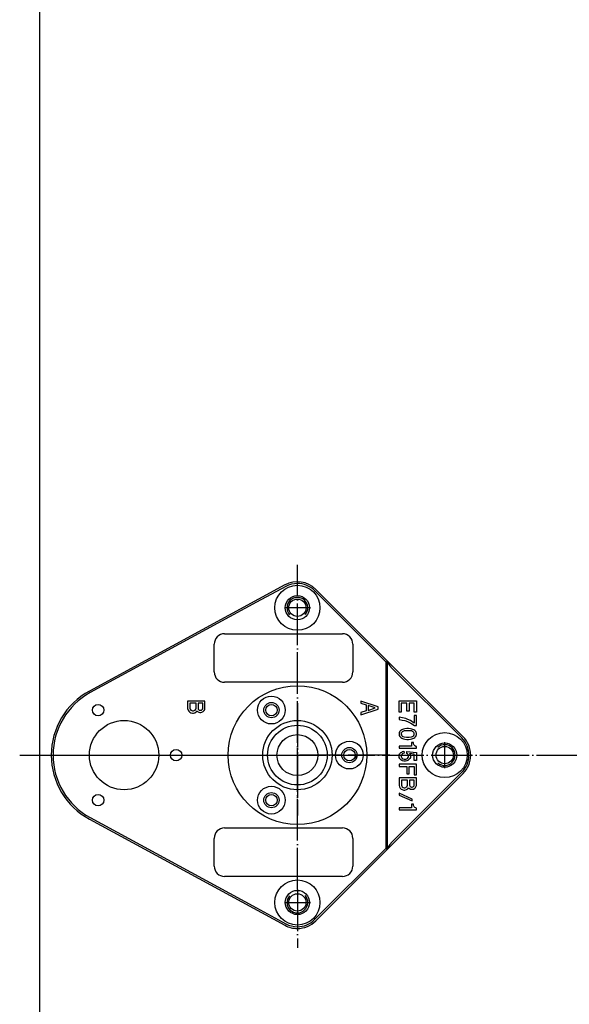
# Model space of a CAD drawing. Extents: x -1763 to 4575, y -3429 to 1051.
# Tile 144 of 193: x 2229 to 2387, y -1794 to -1510. Entities that reach past the tile are written whole.
import ezdxf

# ---------------------------------------------------------------- set-up
doc = ezdxf.new("R2010")
doc.units = 0
doc.linetypes.add('DOT_CENTER', pattern=[14, 12, -1, 0, -1])
doc.layers.add('1', color=7, linetype='CONTINUOUS')

# ---------------------------------------------------------------- blocks, each defined once
blk = doc.blocks.new('PIN__470', base_point=(2289.06, -1741.88))
at = {"layer": '1', "color": 4, "linetype": 'CONTINUOUS'}
for centre, radius in [((2309.06, -1721.88), 20), ((2301.56, -1708.89), 4), ((2301.56, -1708.89), 2.2), ((2309.06, -1721.88), 10), ((2309.06, -1721.88), 8.6), ((2309.06, -1721.88), 5.9), ((2324.06, -1721.88), 4), ((2324.06, -1721.88), 2.2), ((2301.56, -1734.87), 4), ((2301.56, -1734.87), 2.2)]:
    blk.add_circle(centre, radius, dxfattribs=at)
blk = doc.blocks.new('E7015-23250__471', base_point=(2232.92, -2707.76))
at = {"layer": '1', "color": 6, "linetype": 'CONTINUOUS'}
for p, q in [((2305.48, -1672.79), (2249.04, -1703.42)), ((2305.72, -1673.23), (2297.3, -1677.8)), ((2314.01, -1674.43), (2334.56, -1694.98)), ((2314.36, -1674.08), (2335.06, -1694.77)), ((2297.3, -1677.8), (2249.28, -1703.86)), ((2288.06, -1686.88), (2322.06, -1686.88)), ((2285.06, -1697.88), (2285.06, -1689.88)), ((2325.06, -1689.88), (2325.06, -1697.88)), ((2334.56, -1694.98), (2335.06, -1694.77)), ((2334.56, -1694.98), (2334.56, -1748.78)), ((2335.06, -1694.77), (2356.86, -1716.58)), ((2335.06, -1748.99), (2335.06, -1694.77)), ((2336.06, -1696.48), (2356.51, -1716.93)), ((2322.06, -1700.88), (2288.06, -1700.88)), ((2282.39, -1706.28), (2277.39, -1706.28)), ((2277.39, -1706.28), (2277.39, -1708.42)), ((2282.39, -1708.42), (2282.39, -1706.28)), ((2332.39, -1707.91), (2327.39, -1706.28)), ((2327.39, -1706.28), (2327.39, -1706.9)), ((2338.39, -1709.51), (2338.39, -1706.25)), ((2338.39, -1706.25), (2343.39, -1706.25)), ((2343.39, -1706.25), (2343.39, -1709.45)), ((2277.39, -1708.42), (2277.51, -1708.87)), ((2277.51, -1708.87), (2277.7, -1709.2)), ((2277.7, -1709.2), (2278.01, -1709.49)), ((2278.01, -1709.49), (2278.32, -1709.65)), ((2279.82, -1706.9), (2278.07, -1706.9)), ((2278.07, -1706.9), (2278.07, -1708.36)), ((2278.07, -1708.36), (2278.14, -1708.64)), ((2278.14, -1708.64), (2278.32, -1708.87)), ((2278.32, -1708.87), (2278.57, -1709.04)), ((2278.57, -1709.04), (2278.82, -1709.09)), ((2278.82, -1709.09), (2279.07, -1709.09)), ((2279.07, -1709.09), (2279.32, -1709.04)), ((2279.32, -1709.04), (2279.57, -1708.87)), ((2279.51, -1709.65), (2279.89, -1709.43)), ((2279.57, -1708.87), (2279.76, -1708.64)), ((2279.76, -1708.64), (2279.82, -1708.36)), ((2279.82, -1708.36), (2279.82, -1706.9)), ((2279.89, -1709.43), (2280.14, -1709.15)), ((2280.14, -1709.15), (2280.26, -1709.26)), ((2280.26, -1709.26), (2280.64, -1709.49)), ((2281.76, -1706.9), (2280.39, -1706.9)), ((2280.39, -1706.9), (2280.39, -1708.36)), ((2280.39, -1708.36), (2280.45, -1708.59)), ((2280.45, -1708.59), (2280.57, -1708.75)), ((2280.57, -1708.75), (2280.76, -1708.87)), ((2280.64, -1709.49), (2280.95, -1709.54)), ((2280.76, -1708.87), (2280.95, -1708.92)), ((2280.95, -1708.92), (2281.2, -1708.92)), ((2280.95, -1709.54), (2281.2, -1709.54)), ((2281.2, -1708.92), (2281.39, -1708.87)), ((2281.2, -1709.54), (2281.51, -1709.49)), ((2281.39, -1708.87), (2281.57, -1708.75)), ((2281.51, -1709.49), (2281.89, -1709.26)), ((2281.57, -1708.75), (2281.7, -1708.59)), ((2281.7, -1708.59), (2281.76, -1708.36)), ((2281.76, -1708.36), (2281.76, -1706.9)), ((2281.89, -1709.26), (2282.14, -1709.04)), ((2282.14, -1709.04), (2282.32, -1708.7)), ((2282.32, -1708.7), (2282.39, -1708.42)), ((2327.39, -1706.9), (2328.89, -1707.4)), ((2327.39, -1710.22), (2332.39, -1708.59)), ((2328.89, -1709.09), (2327.39, -1709.6)), ((2328.89, -1707.4), (2328.89, -1709.09)), ((2331.51, -1708.25), (2329.51, -1707.57)), ((2329.51, -1707.57), (2329.51, -1708.98)), ((2329.51, -1708.98), (2331.51, -1708.25)), ((2332.39, -1708.59), (2332.39, -1707.91)), ((2339.01, -1709.51), (2338.39, -1709.51)), ((2340.64, -1706.86), (2339.01, -1706.86)), ((2339.01, -1706.86), (2339.01, -1709.51)), ((2340.64, -1709.23), (2340.64, -1706.86)), ((2341.26, -1709.23), (2340.64, -1709.23)), ((2342.76, -1706.86), (2341.26, -1706.86)), ((2341.26, -1706.86), (2341.26, -1709.23)), ((2342.76, -1709.45), (2342.76, -1706.86)), ((2343.39, -1709.45), (2342.76, -1709.45)), ((2278.32, -1709.65), (2278.76, -1709.77)), ((2278.76, -1709.77), (2279.07, -1709.77)), ((2279.07, -1709.77), (2279.51, -1709.65)), ((2327.39, -1709.6), (2327.39, -1710.22)), ((2339.39, -1711.08), (2338.39, -1710.97)), ((2338.39, -1710.97), (2338.39, -1711.65)), ((2338.39, -1711.65), (2339.32, -1711.76)), ((2339.32, -1711.76), (2340.07, -1711.93)), ((2340.32, -1711.36), (2339.39, -1711.08)), ((2340.07, -1711.93), (2340.82, -1712.21)), ((2340.89, -1711.59), (2340.32, -1711.36)), ((2340.82, -1712.21), (2341.76, -1712.66)), ((2341.64, -1711.93), (2340.89, -1711.59)), ((2342.76, -1712.66), (2341.64, -1711.93)), ((2343.39, -1710.41), (2342.76, -1710.41)), ((2342.76, -1710.41), (2342.76, -1712.66)), ((2343.39, -1713.33), (2343.39, -1710.41)), ((2338.57, -1715.08), (2338.45, -1715.36)), ((2338.7, -1714.91), (2338.57, -1715.08)), ((2338.89, -1714.74), (2338.7, -1714.91)), ((2339.14, -1714.57), (2338.89, -1714.74)), ((2339.39, -1714.46), (2339.14, -1714.57)), ((2339.32, -1715.13), (2339.14, -1715.36)), ((2339.51, -1715.02), (2339.32, -1715.13)), ((2339.7, -1714.35), (2339.39, -1714.46)), ((2339.82, -1714.91), (2339.51, -1715.02)), ((2340.07, -1714.29), (2339.7, -1714.35)), ((2340.51, -1714.85), (2339.82, -1714.91)), ((2340.64, -1714.23), (2340.07, -1714.29)), ((2341.26, -1714.85), (2340.51, -1714.85)), ((2341.14, -1714.23), (2340.64, -1714.23)), ((2341.7, -1714.29), (2341.14, -1714.23)), ((2341.95, -1714.91), (2341.26, -1714.85)), ((2342.07, -1714.35), (2341.7, -1714.29)), ((2341.76, -1712.66), (2342.82, -1713.33)), ((2342.26, -1715.02), (2341.95, -1714.91)), ((2342.39, -1714.46), (2342.07, -1714.35)), ((2342.45, -1715.13), (2342.26, -1715.02)), ((2342.64, -1714.57), (2342.39, -1714.46)), ((2342.64, -1715.36), (2342.45, -1715.13)), ((2342.89, -1714.74), (2342.64, -1714.57)), ((2342.82, -1713.33), (2343.39, -1713.33)), ((2343.07, -1714.91), (2342.89, -1714.74)), ((2343.2, -1715.08), (2343.07, -1714.91)), ((2343.32, -1715.36), (2343.2, -1715.08)), ((2338.45, -1715.36), (2338.39, -1715.58)), ((2338.39, -1715.58), (2338.39, -1715.98)), ((2338.39, -1715.98), (2338.45, -1716.2)), ((2338.45, -1716.2), (2338.57, -1716.48)), ((2338.57, -1716.48), (2338.7, -1716.65)), ((2338.7, -1716.65), (2338.89, -1716.82)), ((2338.89, -1716.82), (2339.14, -1716.99)), ((2339.14, -1715.36), (2339.01, -1715.58)), ((2339.01, -1715.58), (2339.01, -1715.98)), ((2339.01, -1715.98), (2339.14, -1716.2)), ((2339.14, -1716.2), (2339.32, -1716.43)), ((2339.14, -1716.99), (2339.39, -1717.1)), ((2339.32, -1716.43), (2339.51, -1716.54)), ((2339.39, -1717.1), (2339.7, -1717.21)), ((2339.51, -1716.54), (2339.82, -1716.65)), ((2339.7, -1717.21), (2340.07, -1717.27)), ((2339.82, -1716.65), (2340.51, -1716.71)), ((2340.07, -1717.27), (2340.64, -1717.33)), ((2340.51, -1716.71), (2341.26, -1716.71)), ((2340.64, -1717.33), (2341.14, -1717.33)), ((2341.14, -1717.33), (2341.7, -1717.27)), ((2341.26, -1716.71), (2341.95, -1716.65)), ((2341.7, -1717.27), (2342.07, -1717.21)), ((2341.95, -1716.65), (2342.26, -1716.54)), ((2342.07, -1717.21), (2342.39, -1717.1)), ((2342.26, -1716.54), (2342.45, -1716.43)), ((2342.39, -1717.1), (2342.64, -1716.99)), ((2342.45, -1716.43), (2342.64, -1716.2)), ((2342.76, -1715.58), (2342.64, -1715.36)), ((2342.64, -1716.2), (2342.76, -1715.98)), ((2342.64, -1716.99), (2342.89, -1716.82)), ((2342.76, -1715.98), (2342.76, -1715.58)), ((2342.89, -1716.82), (2343.07, -1716.65)), ((2343.07, -1716.65), (2343.2, -1716.48)), ((2343.2, -1716.48), (2343.32, -1716.2)), ((2343.39, -1715.58), (2343.32, -1715.36)), ((2343.32, -1716.2), (2343.39, -1715.98)), ((2343.39, -1715.98), (2343.39, -1715.58)), ((2342.01, -1719.3), (2338.39, -1719.3)), ((2338.39, -1719.3), (2338.39, -1719.86)), ((2338.39, -1719.86), (2343.39, -1719.86)), ((2339.14, -1720.98), (2339.39, -1720.87)), ((2339.39, -1720.87), (2339.76, -1720.76)), ((2339.76, -1720.76), (2339.82, -1721.32)), ((2340.64, -1721.38), (2340.64, -1720.81)), ((2340.64, -1720.81), (2343.39, -1721.15)), ((2342.51, -1718.23), (2342.01, -1718.23)), ((2342.01, -1718.23), (2342.01, -1719.3)), ((2342.51, -1718.34), (2342.51, -1718.23)), ((2342.57, -1718.62), (2342.51, -1718.34)), ((2342.64, -1718.79), (2342.57, -1718.62)), ((2342.76, -1719.01), (2342.64, -1718.79)), ((2342.95, -1719.18), (2342.76, -1719.01)), ((2343.2, -1719.35), (2342.95, -1719.18)), ((2343.39, -1719.41), (2343.2, -1719.35)), ((2343.39, -1719.86), (2343.39, -1719.41)), ((2338.39, -1722.05), (2338.45, -1721.77)), ((2338.39, -1722.33), (2338.39, -1722.05)), ((2338.45, -1722.61), (2338.39, -1722.33)), ((2338.45, -1721.77), (2338.57, -1721.49)), ((2338.57, -1722.9), (2338.45, -1722.61)), ((2338.57, -1721.49), (2338.7, -1721.32)), ((2338.7, -1723.06), (2338.57, -1722.9)), ((2338.7, -1721.32), (2338.89, -1721.15)), ((2338.89, -1723.23), (2338.7, -1723.06)), ((2338.89, -1721.15), (2339.14, -1720.98)), ((2339.14, -1723.4), (2338.89, -1723.23)), ((2339.14, -1721.77), (2339.01, -1722.05)), ((2339.01, -1722.05), (2339.01, -1722.33)), ((2339.01, -1722.33), (2339.14, -1722.61)), ((2339.32, -1721.55), (2339.14, -1721.77)), ((2339.14, -1722.61), (2339.32, -1722.84)), ((2339.39, -1723.51), (2339.14, -1723.4)), ((2339.51, -1721.43), (2339.32, -1721.55)), ((2339.32, -1722.84), (2339.51, -1722.95)), ((2339.76, -1723.63), (2339.39, -1723.51)), ((2339.82, -1721.32), (2339.51, -1721.43)), ((2339.51, -1722.95), (2339.82, -1723.06)), ((2340.26, -1723.63), (2339.76, -1723.63)), ((2339.82, -1723.06), (2340.32, -1723.06)), ((2340.64, -1723.51), (2340.26, -1723.63)), ((2340.32, -1723.06), (2340.64, -1722.95)), ((2340.82, -1721.49), (2340.64, -1721.38)), ((2340.64, -1722.95), (2340.82, -1722.84)), ((2340.89, -1723.4), (2340.64, -1723.51)), ((2341.01, -1721.71), (2340.82, -1721.49)), ((2340.82, -1722.84), (2341.01, -1722.61)), ((2341.14, -1723.23), (2340.89, -1723.4)), ((2341.14, -1722.05), (2341.01, -1721.71)), ((2341.01, -1722.61), (2341.14, -1722.33)), ((2341.14, -1722.33), (2341.14, -1722.05)), ((2341.32, -1723.06), (2341.14, -1723.23)), ((2341.51, -1722.9), (2341.32, -1723.06)), ((2342.76, -1721.6), (2341.39, -1721.43)), ((2341.39, -1721.43), (2341.57, -1721.71)), ((2341.64, -1722.61), (2341.51, -1722.9)), ((2341.57, -1721.71), (2341.7, -1722.05)), ((2341.7, -1722.33), (2341.64, -1722.61)), ((2341.7, -1722.05), (2341.7, -1722.33)), ((2342.76, -1723.46), (2342.76, -1721.6)), ((2343.39, -1723.46), (2342.76, -1723.46)), ((2343.39, -1721.15), (2343.39, -1723.46)), ((2343.39, -1724.53), (2338.39, -1724.53)), ((2338.39, -1724.53), (2338.39, -1725.15)), ((2338.39, -1725.15), (2340.64, -1725.15)), ((2340.64, -1725.15), (2340.64, -1727.23)), ((2341.26, -1727.23), (2341.26, -1725.15)), ((2341.26, -1725.15), (2342.76, -1725.15)), ((2342.76, -1725.15), (2342.76, -1727.56)), ((2343.39, -1727.56), (2343.39, -1724.53)), ((2356.86, -1727.18), (2335.06, -1748.99)), ((2356.51, -1726.83), (2336.06, -1747.28)), ((2343.39, -1728.46), (2338.39, -1728.46)), ((2338.39, -1728.46), (2338.39, -1730.6)), ((2340.82, -1729.08), (2339.07, -1729.08)), ((2339.07, -1729.08), (2339.07, -1730.55)), ((2340.64, -1727.23), (2341.26, -1727.23)), ((2340.82, -1730.55), (2340.82, -1729.08)), ((2342.76, -1729.08), (2341.39, -1729.08)), ((2341.39, -1729.08), (2341.39, -1730.55)), ((2342.76, -1727.56), (2343.39, -1727.56)), ((2342.76, -1730.55), (2342.76, -1729.08)), ((2343.39, -1730.6), (2343.39, -1728.46)), ((2338.39, -1730.6), (2338.51, -1731.05)), ((2338.51, -1731.05), (2338.7, -1731.39)), ((2338.7, -1731.39), (2339.01, -1731.67)), ((2339.01, -1731.67), (2339.32, -1731.84)), ((2339.07, -1730.55), (2339.14, -1730.83)), ((2339.14, -1730.83), (2339.32, -1731.05)), ((2339.32, -1731.05), (2339.57, -1731.22)), ((2339.32, -1731.84), (2339.76, -1731.95)), ((2339.57, -1731.22), (2339.82, -1731.28)), ((2339.76, -1731.95), (2340.07, -1731.95)), ((2339.82, -1731.28), (2340.07, -1731.28)), ((2340.07, -1731.28), (2340.32, -1731.22)), ((2340.07, -1731.95), (2340.51, -1731.84)), ((2340.32, -1731.22), (2340.57, -1731.05)), ((2340.51, -1731.84), (2340.89, -1731.61)), ((2340.57, -1731.05), (2340.76, -1730.83)), ((2340.76, -1730.83), (2340.82, -1730.55)), ((2340.89, -1731.61), (2341.14, -1731.33)), ((2341.14, -1731.33), (2341.26, -1731.45)), ((2341.26, -1731.45), (2341.64, -1731.67)), ((2341.39, -1730.55), (2341.45, -1730.77)), ((2341.45, -1730.77), (2341.57, -1730.94)), ((2341.57, -1730.94), (2341.76, -1731.05)), ((2341.64, -1731.67), (2341.95, -1731.73)), ((2341.76, -1731.05), (2341.95, -1731.11)), ((2341.95, -1731.11), (2342.2, -1731.11)), ((2341.95, -1731.73), (2342.2, -1731.73)), ((2342.2, -1731.11), (2342.39, -1731.05)), ((2342.2, -1731.73), (2342.51, -1731.67)), ((2342.39, -1731.05), (2342.57, -1730.94)), ((2342.51, -1731.67), (2342.89, -1731.45)), ((2342.57, -1730.94), (2342.7, -1730.77)), ((2342.7, -1730.77), (2342.76, -1730.55)), ((2342.89, -1731.45), (2343.14, -1731.22)), ((2343.14, -1731.22), (2343.32, -1730.88)), ((2343.32, -1730.88), (2343.39, -1730.6)), ((2338.39, -1732.85), (2338.39, -1733.41)), ((2342.14, -1734.54), (2338.39, -1732.85)), ((2338.39, -1733.41), (2342.14, -1735.1)), ((2342.14, -1735.1), (2342.14, -1734.54)), ((2342.01, -1737.07), (2338.39, -1737.07)), ((2338.39, -1737.07), (2338.39, -1737.63)), ((2338.39, -1737.63), (2343.39, -1737.63)), ((2342.51, -1736), (2342.01, -1736)), ((2342.01, -1736), (2342.01, -1737.07)), ((2342.51, -1736.11), (2342.51, -1736)), ((2342.57, -1736.4), (2342.51, -1736.11)), ((2342.64, -1736.56), (2342.57, -1736.4)), ((2342.76, -1736.79), (2342.64, -1736.56)), ((2342.95, -1736.96), (2342.76, -1736.79)), ((2343.2, -1737.13), (2342.95, -1736.96)), ((2343.39, -1737.18), (2343.2, -1737.13)), ((2343.39, -1737.63), (2343.39, -1737.18)), ((2249.04, -1740.34), (2305.48, -1770.97)), ((2249.28, -1739.9), (2297.3, -1765.96)), ((2288.06, -1742.88), (2322.06, -1742.88)), ((2285.06, -1753.88), (2285.06, -1745.88)), ((2325.06, -1745.88), (2325.06, -1753.88)), ((2334.56, -1748.78), (2314.01, -1769.33)), ((2335.06, -1748.99), (2314.36, -1769.68)), ((2334.56, -1748.78), (2335.06, -1748.99)), ((2322.06, -1756.88), (2288.06, -1756.88)), ((2297.3, -1765.96), (2305.72, -1770.53))]:
    blk.add_line(p, q, dxfattribs=at)
at = {"layer": '1', "color": 6, "linetype": 'DOT_CENTER'}
for p, q in [((2309.06, -1706.88), (2309.06, -1739.25)), ((2309.06, -1707.19), (2309.06, -1721.88)), ((2232.92, -1721.88), (2287.76, -1721.88)), ((2287.76, -1721.88), (2309.06, -1721.88)), ((2309.06, -1721.88), (2309.06, -1738.17)), ((2335.75, -1721.88), (2309.06, -1721.88))]:
    blk.add_line(p, q, dxfattribs=at)
at = {"layer": '1', "color": 6, "linetype": 'CONTINUOUS'}
for centre, radius in [((2309.06, -1679.38), 6.5), ((2309.06, -1679.38), 3.5), ((2251.56, -1708.89), 1.65), ((2301.56, -1708.89), 1.65), ((2259.06, -1721.88), 10), ((2309.06, -1721.88), 10), ((2351.56, -1721.88), 6.5), ((2274.06, -1721.88), 1.65), ((2324.06, -1721.88), 1.65), ((2351.56, -1721.88), 3.5), ((2251.56, -1734.87), 1.65), ((2301.56, -1734.87), 1.65), ((2309.06, -1764.38), 6.5), ((2309.06, -1764.38), 3.5)]:
    blk.add_circle(centre, radius, dxfattribs=at)
for centre, radius, start, end in [((2309.06, -1679.38), 7.5, 45, 118.4927), ((2309.06, -1679.38), 7, 90, 118.4927), ((2309.06, -1679.38), 7, 45, 90), ((2288.06, -1689.88), 3, 90, -180), ((2322.06, -1689.88), 3, 0, 90), ((2338.01, -1694.19), 3, -168.8918, -130.3858), ((2288.06, -1697.88), 3, -180, -90), ((2322.06, -1697.88), 3, -90, 0), ((2259.06, -1721.88), 21, 118.4927, 180), ((2259.06, -1721.88), 20.5, 118.4927, 180), ((2351.56, -1721.88), 7, 0, 45), ((2351.56, -1721.88), 7.5, 0, 45), ((2259.06, -1721.88), 21, 180, -118.4927), ((2259.06, -1721.88), 20.5, 180, -118.4927), ((2324.06, -1721.88), 2, -28.7656, 0), ((2351.56, -1721.88), 7, -45, 0), ((2351.56, -1721.88), 7.5, -45, 0), ((2288.06, -1745.88), 3, 90, 180), ((2322.06, -1745.88), 3, 0, 90), ((2338.01, -1749.56), 3, 130.3858, 168.8918), ((2288.06, -1753.88), 3, 180, -90), ((2322.06, -1753.88), 3, -90, 0), ((2309.06, -1764.38), 7.5, -118.4927, -90), ((2309.06, -1764.38), 7, -118.4927, -90), ((2309.06, -1764.38), 7, -90, -45), ((2309.06, -1764.38), 7.5, -90, -45)]:
    blk.add_arc(centre, radius, start, end, dxfattribs=at)
at = {"layer": '1'}
blk.add_blockref('PIN__470', (2289.06, -1741.88), dxfattribs=at)
blk = doc.blocks.new('HEADPLATE_EG__472', base_point=(2054.3, -2091.02))
at = {"layer": '1', "color": 7, "linetype": 'CONTINUOUS'}
blk.add_line((2234.77, -1980.83), (2234.77, -1212.23), dxfattribs=at)
at = {"layer": '1', "color": 1, "linetype": 'DOT_CENTER'}
for p, q in [((2309.06, -1760.63), (2309.06, -1666.96)), ((2312.81, -1679.38), (2305.31, -1679.38)), ((2351.56, -1725.63), (2351.56, -1718.13)), ((2228.95, -1721.88), (2305.31, -1721.88)), ((2305.31, -1721.88), (2363.94, -1721.88)), ((2363.94, -1721.88), (2840.19, -1721.88)), ((2309.06, -1760.63), (2309.06, -1777.47)), ((2305.31, -1764.38), (2312.81, -1764.38))]:
    blk.add_line(p, q, dxfattribs=at)
at = {"layer": '1', "color": 7, "linetype": 'CONTINUOUS'}
for centre in [(2309.06, -1679.38), (2351.56, -1721.88), (2309.06, -1764.38)]:
    blk.add_circle(centre, 2.5, dxfattribs=at)
at = {"layer": '1', "color": 1, "linetype": 'CONTINUOUS'}
for centre, start, end in [((2309.06, -1679.38), -40.8415, -138.2724), ((2351.56, -1721.88), -130.8415, 131.7276), ((2309.06, -1764.38), 139.1585, 41.7276)]:
    blk.add_arc(centre, 3, start, end, dxfattribs=at)
at = {"layer": '1'}
blk.add_blockref('E7015-23250__471', (2232.92, -2707.76), dxfattribs=at)

msp = doc.modelspace()

# ---------------------------------------------------------------- block references
at = {"layer": '1'}
msp.add_blockref('HEADPLATE_EG__472', (2054.3, -2091.02), dxfattribs=at)

doc.saveas('drawing.dxf')
